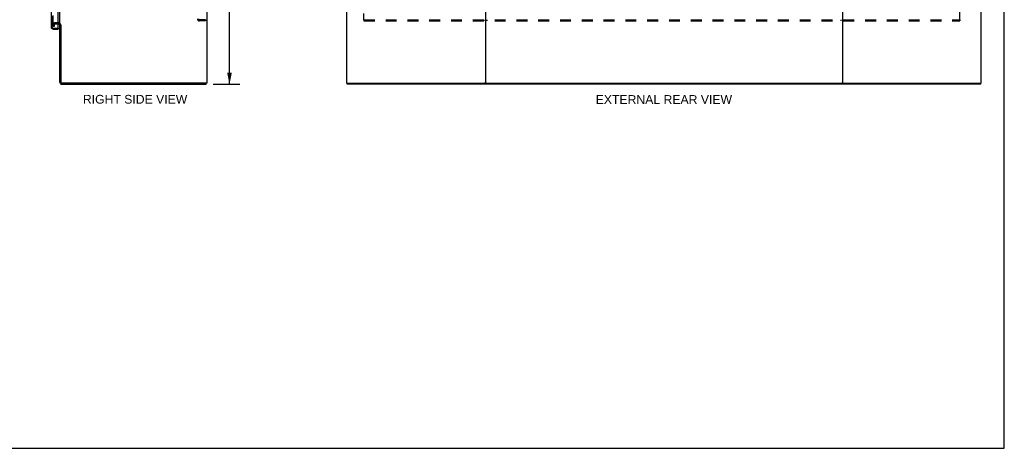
# Model space of a CAD drawing. Header units: inches. Extents: x 0 to 243, y 0 to 157.
# Tile 79 of 84: x 122 to 243, y 0 to 52. Entities that reach past the tile are written whole.
import ezdxf

# ---------------------------------------------------------------- set-up
doc = ezdxf.new("R2010")
doc.units = ezdxf.units.IN
doc.header["$LTSCALE"] = 13.348617
doc.header["$MEASUREMENT"] = 0
doc.linetypes.add('HIDDEN', pattern=[0.2, 0.1, -0.1])
doc.layers.get('0').update_dxf_attribs({"linetype": 'CONTINUOUS'})
for name, color, linetype in [('DEFAULT_2', 8, 'HIDDEN'), ('DIMENSIONS', 7, 'CONTINUOUS'), ('MAIN_OR_RIGHT_DOOR_ASSEMBLY', 7, 'CONTINUOUS'), ('SECONDARY_OR_LEFT_DOOR_ASSEMBLY', 7, 'CONTINUOUS')]:
    doc.layers.add(name, color=color, linetype=linetype)
doc.styles.get("Standard").update_dxf_attribs({"font": 'arial.ttf'})
doc.dimstyles.new('DIMSTYLE_1', dxfattribs={"dimtxt": 1.070745, "dimasz": 1.42766, "dimexe": 0.09, "dimexo": 0.07, "dimgap": 0.0375, "dimtad": 0, "dimtih": 1, "dimtoh": 1, "dimzin": 4, "dimdsep": 46, "dimtxsty": 'Standard', "dimblk": '_FILLED', "dimblk1": '_FILLED', "dimblk2": '_FILLED', "dimcen": 0.09, "dimadec": 3, "dimazin": 1, "dimtfac": 1, "dimtdec": 3, "dimtofl": 0, "dimtmove": 0, "dimatfit": 3, "dimldrblk": '_FILLED', "dimfxl": 0, "dimtolj": 1, "dimtzin": 4, "dimarcsym": 0})

# ---------------------------------------------------------------- blocks, each defined once
blk = doc.blocks.new('_FILLED')
at = {"color": 0, "linetype": 'ByBlock'}
blk.add_solid([(0, 0), (-1, 0.2), (-1, -0.2)], dxfattribs=at)
blk = doc.blocks.new('*D4')
at = {"layer": 'DIMENSIONS', "color": 2, "linetype": 'Continuous'}
for p, q in [((145.79, 116.58), (149.06, 116.58)), ((147.78, 116.58), (147.78, 81.65)), ((147.78, 44.58), (147.78, 79.51)), ((145.79, 44.58), (149.06, 44.58))]:
    blk.add_line(p, q, dxfattribs=at)
at = {"layer": 'DIMENSIONS', "color": 2, "linetype": 'Continuous', "xscale": 1.4276595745, "yscale": 1.4276595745, "zscale": 1.4276595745}
for p, rotation in [((147.78, 116.58), 90), ((147.78, 44.58), 270)]:
    blk.add_blockref('_FILLED', p, dxfattribs=dict(at, rotation=rotation))
at = {"layer": 'DIMENSIONS', "color": 2, "linetype": 'Continuous', "insert": (147.78, 81.11), "char_height": 1.071, "width": 3.7416, "attachment_point": 2, "line_spacing_factor": 0.9}
blk.add_mtext('72.00', dxfattribs=at)

msp = doc.modelspace()

# ---------------------------------------------------------------- linework, layer by layer
at = {"color": 7, "linetype": 'Continuous'}
for p, q in [((242.702, 0), (242.702, 157.043)), ((144.982, 116.454), (144.982, 44.704)), ((162.124, 116.454), (162.124, 44.704)), ((179.124, 116.454), (179.124, 44.704)), ((222.874, 116.454), (222.874, 44.704)), ((239.874, 44.704), (239.874, 116.454)), ((126.982, 51.86), (126.982, 113.298)), ((126.857, 51.954), (126.778, 51.954)), ((126.982, 44.829), (126.982, 51.829)), ((127.107, 51.823), (127.107, 44.829)), ((144.982, 44.704), (127.232, 44.704)), ((144.92, 44.579), (144.92, 44.704)), ((162.124, 44.704), (179.039, 44.704)), ((162.187, 44.579), (162.187, 44.704)), ((179.209, 44.704), (222.789, 44.704)), ((222.959, 44.704), (239.874, 44.704)), ((239.812, 44.579), (239.812, 44.704)), ((127.232, 44.579), (144.92, 44.579)), ((239.812, 44.579), (162.187, 44.579)), ((0, 0), (242.702, 0))]:
    msp.add_line(p, q, dxfattribs=at)
at = {"color": 3, "linetype": 'Continuous'}
for p, q in [((179.209, 44.704), (179.039, 44.704)), ((222.959, 44.704), (222.789, 44.704))]:
    msp.add_line(p, q, dxfattribs=at)
at = {"color": 7, "linetype": 'Continuous'}
for centre, radius, start, end in [((126.857, 51.829), 0.125, 0, 90), ((127.232, 44.829), 0.25, 180, 270), ((127.232, 44.829), 0.125, 180, 270)]:
    msp.add_arc(centre, radius, start, end, dxfattribs=at)
at = {"layer": 'DEFAULT_2', "color": 8, "linetype": 'HIDDEN'}
for p, q in [((126.17, 51.642), (126.17, 113.517)), ((126.295, 113.517), (126.295, 51.642)), ((237.249, 52.454), (237.249, 54.454)), ((164.249, 52.454), (164.249, 53.242)), ((126.857, 52.079), (126.357, 52.079)), ((126.778, 51.954), (126.357, 51.954)), ((144.857, 52.454), (144.107, 52.454)), ((144.857, 52.329), (144.107, 52.329)), ((144.381, 52.454), (144.381, 52.329)), ((144.857, 52.454), (144.857, 52.329)), ((164.249, 52.454), (164.249, 52.329)), ((164.249, 52.454), (237.249, 52.454)), ((164.249, 52.329), (237.249, 52.329)), ((178.937, 52.454), (178.937, 52.329)), ((179.312, 52.454), (179.312, 52.329)), ((222.687, 52.454), (222.687, 52.329)), ((223.062, 52.454), (223.062, 52.329)), ((237.249, 52.454), (237.249, 52.329)), ((126.295, 51.642), (126.17, 51.642))]:
    msp.add_line(p, q, dxfattribs=at)
for centre, radius, start, end in [((126.357, 51.892), 0.188, 90, 180), ((126.357, 51.892), 0.0625, 90, 180), ((126.857, 51.829), 0.25, 0, 90), ((144.107, 52.579), 0.25, 180, 270), ((144.107, 52.579), 0.125, 180, 270)]:
    msp.add_arc(centre, radius, start, end, dxfattribs=at)
at = {"layer": 'MAIN_OR_RIGHT_DOOR_ASSEMBLY', "color": 3, "linetype": 'Continuous'}
for p, q in [((125.924, 113.583), (125.924, 51.576)), ((126.778, 51.453), (126.778, 113.705)), ((126.171, 51.329), (126.778, 51.329))]:
    msp.add_line(p, q, dxfattribs=at)
at = {"layer": 'MAIN_OR_RIGHT_DOOR_ASSEMBLY', "color": 8, "linetype": 'HIDDEN'}
for p, q in [((126.028, 113.583), (126.028, 51.576)), ((126.171, 51.433), (126.758, 51.433))]:
    msp.add_line(p, q, dxfattribs=at)
at = {"layer": 'MAIN_OR_RIGHT_DOOR_ASSEMBLY', "color": 7, "linetype": 'Continuous'}
for p, q in [((126.758, 51.433), (126.778, 51.433)), ((126.778, 51.433), (126.778, 51.329))]:
    msp.add_line(p, q, dxfattribs=at)
at = {"layer": 'MAIN_OR_RIGHT_DOOR_ASSEMBLY', "color": 3, "linetype": 'Continuous'}
for centre, radius, start, end in [((126.171, 51.576), 0.246, 180, 270), ((126.758, 51.453), 0.02, 270, 360)]:
    msp.add_arc(centre, radius, start, end, dxfattribs=at)
at = {"layer": 'MAIN_OR_RIGHT_DOOR_ASSEMBLY', "color": 8, "linetype": 'HIDDEN'}
msp.add_arc((126.171, 51.576), 0.142, 180, 270, dxfattribs=at)
at = {"layer": 'MAIN_OR_RIGHT_DOOR_ASSEMBLY', "color": 7, "linetype": 'Continuous'}
msp.add_arc((126.088, 51.719), 0.26, 270, 272.61185, dxfattribs=at)
at = {"layer": 'SECONDARY_OR_LEFT_DOOR_ASSEMBLY', "color": 8, "linetype": 'HIDDEN'}
for p, q in [((126.028, 51.576), (126.028, 113.583)), ((126.171, 51.433), (126.758, 51.433))]:
    msp.add_line(p, q, dxfattribs=at)
msp.add_arc((126.171, 51.576), 0.142, 180, 270, dxfattribs=at)

# ---------------------------------------------------------------- texts
at = {"layer": 'DIMENSIONS', "color": 2, "linetype": 'Continuous', "char_height": 1.07074, "attachment_point": 2, "line_spacing_factor": 0.9}
for s, insert, width in [('RIGHT SIDE VIEW', (136.212, 43.275), 12.76933), ('EXTERNAL REAR VIEW', (200.996, 43.244), 16.67018)]:
    msp.add_mtext(s, dxfattribs=dict(at, insert=insert, width=width))

# ---------------------------------------------------------------- dimensions: what is measured, and where the dimension line sits
at = {"layer": 'DIMENSIONS', "color": 2, "linetype": 'Continuous'}
dim = msp.add_linear_dim(base=(147.78, 44.579), p1=(145.724, 116.579), p2=(145.724, 44.579), angle=270, dimstyle='DIMSTYLE_1', dxfattribs=at)
dim.commit()
dim.dimension.update_dxf_attribs({"geometry": '*D4', "text_midpoint": (147.78, 80.573), "dimtype": 160})

doc.saveas('drawing.dxf')
